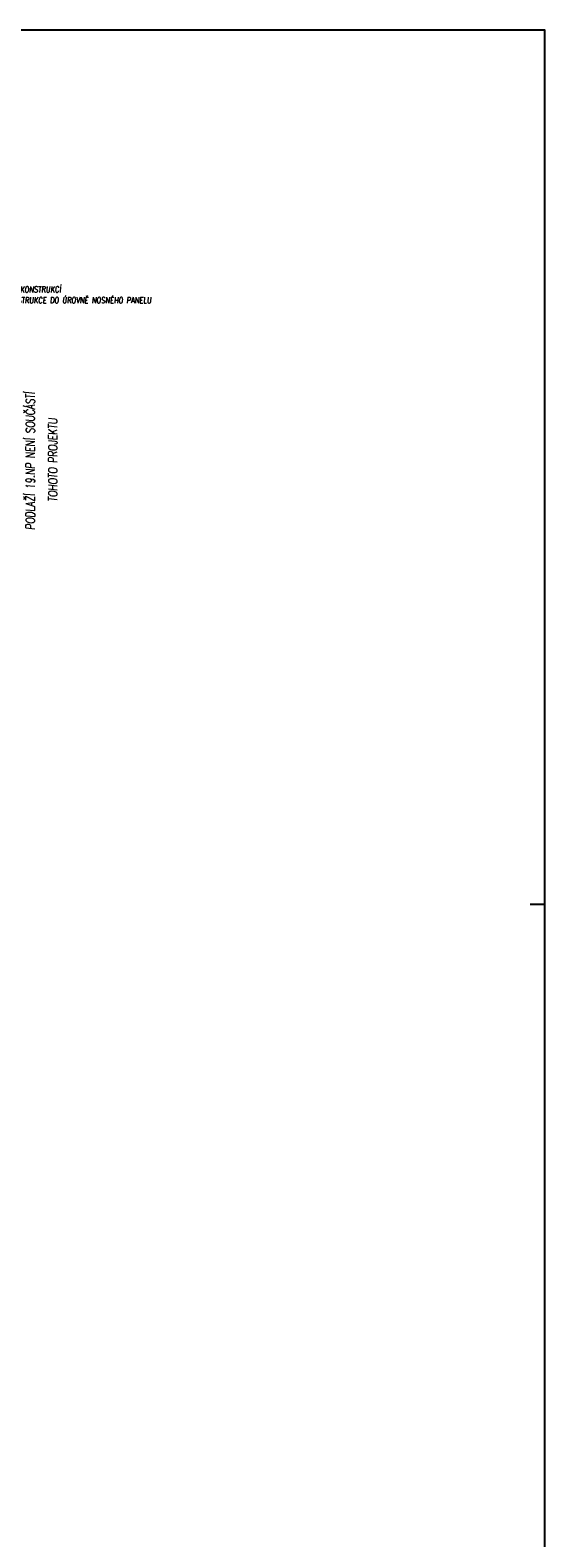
# Model space of a CAD drawing. Header units: millimetres. Extents: x 22267 to 193155, y 329430 to 541733.
# Tile 88 of 89: x 157404 to 174893, y 367315 to 418530. Entities that reach past the tile are written whole.
import ezdxf

# ---------------------------------------------------------------- set-up
doc = ezdxf.new("R2010")
doc.units = ezdxf.units.MM
for name, color, linetype in [('BOURÁNÍ FASÁDY', 30, 'Continuous'), ('KÓTY BP FASÁDA', 255, 'Continuous'), ('LEGENDA', 7, 'Continuous')]:
    doc.layers.add(name, color=color, linetype=linetype)
doc.styles.add('CS-ROMANS', font='romans.shx', dxfattribs={"width": 0.75, "oblique": 5})

msp = doc.modelspace()

# ---------------------------------------------------------------- linework, layer by layer
at = {"layer": 'LEGENDA'}
msp.add_lwpolyline([(122892.5, 329430.5), (174892.5, 329430.5), (174892.5, 418530.5), (122892.5, 418530.5)], close=True, dxfattribs=at)
msp.add_lwpolyline([(174892.5, 388830.5), (174392.5, 388830.5)], dxfattribs=at)

# ---------------------------------------------------------------- texts
at = {"layer": 'BOURÁNÍ FASÁDY', "style": 'CS-ROMANS', "oblique": 5, "width": 0.75}
for s, p in [('PODLAŽÍ 19.NP NENÍ SOUČÁSTÍ', (157560.9, 401555.7)), ('TOHOTO PROJEKTU', (158327.7, 402515.2))]:
    msp.add_text(s, height=300, rotation=90, dxfattribs=at).set_placement(p)
at = {"layer": 'KÓTY BP FASÁDA', "ltscale": 15, "style": 'CS-ROMANS', "oblique": 5, "width": 0.75}
for s, p in [('ODSTRÁNĚNÍ STÁVAJÍCÍCH KONSTRUKCÍ ', (154154.8, 409624.1)), ('A SKLADBY STŘEŠNÍ KONSTRUKCE DO ÚROVNĚ NOSNÉHO PANELU', (154154.8, 409255.2))]:
    msp.add_text(s, height=200, rotation=360, dxfattribs=at).set_placement(p)

doc.saveas('drawing.dxf')
